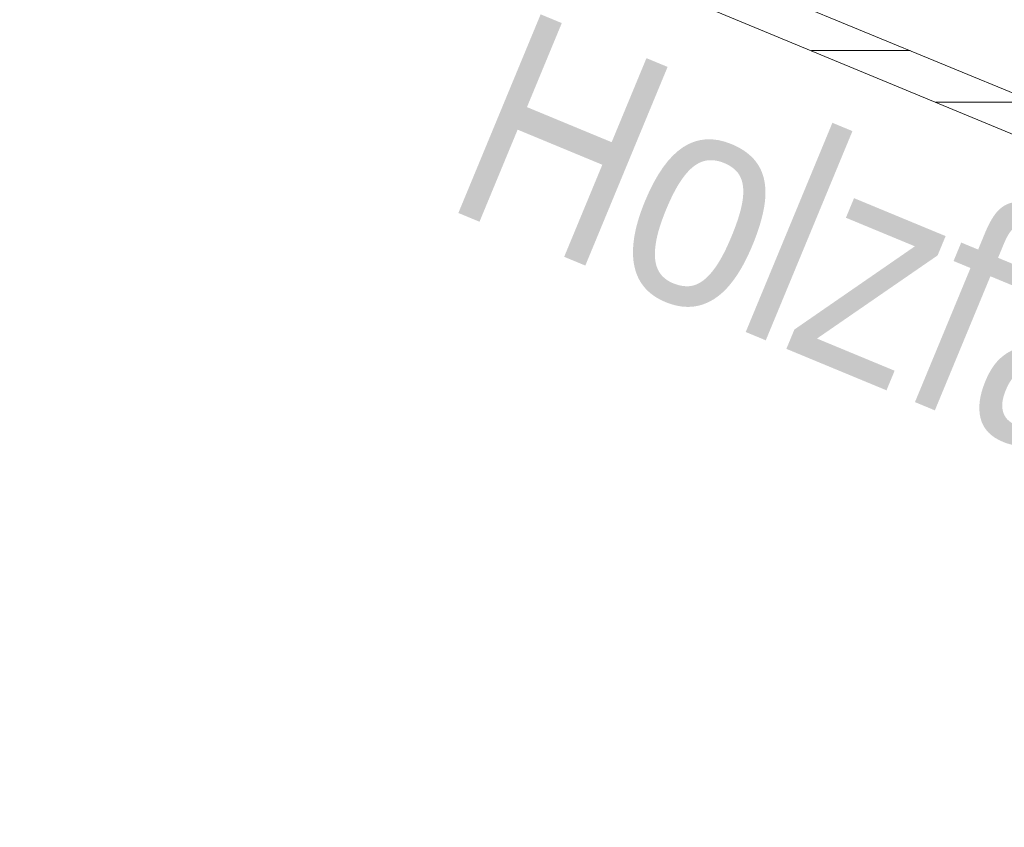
# Model space of a CAD drawing. Header units: metres. Extents: x -80 to 1923, y -189 to 69.
# Tile 71 of 149: x 926.531 to 927.103, y 4.079 to 4.548. Entities that reach past the tile are written whole.
import ezdxf

# ---------------------------------------------------------------- set-up
doc = ezdxf.new("R2010")
doc.units = ezdxf.units.M
doc.header["$MEASUREMENT"] = 0
doc.layers.add('10 Fassade', color=7, linetype='Continuous')
doc.layers.add('Neubau_10 Wand außen', color=7, linetype='Continuous')
doc.styles.add('ERSTELLTER_STIL_2', font='ARIALN.TTF')

msp = doc.modelspace()

# ---------------------------------------------------------------- hatches: boundary and pattern name
at = {"layer": 'Neubau_10 Wand außen', "linetype": 'Continuous', "lineweight": 9}
h = msp.add_hatch(dxfattribs=at)
h.set_pattern_fill('Holzwerkstoff_Sperrholz__D2', color=8, style=0, pattern_type=2)
h.set_pattern_definition([(0, (929.770002, 0), (0, 0.03), [])])
h.paths.add_polyline_path([(926.53071, 4.72067), (927.94701, 4.13401), (927.95651, 4.13864), (927.9619, 4.15166), (926.53913, 4.74099)])

# ---------------------------------------------------------------- linework, layer by layer
at = {"layer": 'Neubau_10 Wand außen', "color": 7, "linetype": 'Continuous', "lineweight": 13}
msp.add_line((926.57608, 4.72569), (927.9619, 4.15166), dxfattribs=at)
at = {"layer": 'Neubau_10 Wand außen', "color": 7, "linetype": 'Continuous', "lineweight": 13, "flags": 128}
msp.add_lwpolyline([(926.53071, 4.72067), (927.94701, 4.13401)], dxfattribs=at)

# ---------------------------------------------------------------- texts
at = {"layer": '10 Fassade', "color": 7, "linetype": 'Continuous', "lineweight": 9, "insert": (926.77418, 4.43851), "char_height": 0.125, "attachment_point": 7, "rotation": 337.5, "style": 'ERSTELLTER_STIL_2'}
msp.add_mtext('\\A1;{\\pql;\\fArial Narrow|b0|i0|c0|p0;\\W1.000000;Holz\\fArial Narrow|b0|i0|c0|p0;\\W1.000000;fassade}', dxfattribs=at)

doc.saveas('drawing.dxf')
